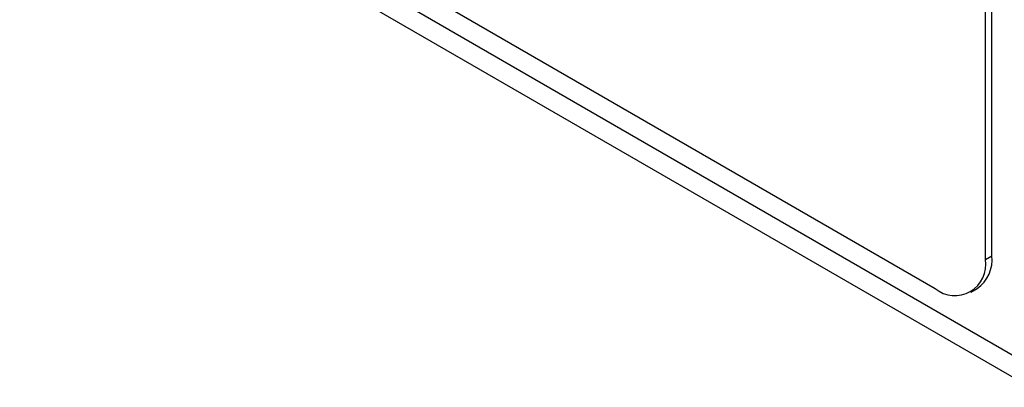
# Model space of a CAD drawing. Header units: millimetres. Extents: x 0 to 420, y 0 to 297.
# Tile 22 of 43: x 326.28 to 340.1, y 182.3 to 187.45. Entities that reach past the tile are written whole.
import ezdxf

# ---------------------------------------------------------------- set-up
doc = ezdxf.new("R2010")
doc.units = ezdxf.units.MM

msp = doc.modelspace()

# ---------------------------------------------------------------- linework, layer by layer
at = {"color": 7, "linetype": 'Continuous', "lineweight": 25}
for p, q in [((339.926, 184.143), (339.926, 232.483)), ((339.837, 184.092), (339.837, 222.939)), ((340.279, 182.71), (326.279, 190.793)), ((327.251, 190.542), (339.13, 183.684)), ((326.465, 190.381), (340.466, 182.298)), ((339.837, 184.092), (339.926, 184.143)), ((339.63, 183.635), (339.719, 183.686))]:
    msp.add_line(p, q, dxfattribs=at)
for centre, radius, start, end in [((339.447, 184.084), 0.483, 304.278, 7.0343), ((339.406, 184.022), 0.437, 230.7968, 9.2139)]:
    msp.add_arc(centre, radius, start, end, dxfattribs=at)

doc.saveas('drawing.dxf')
